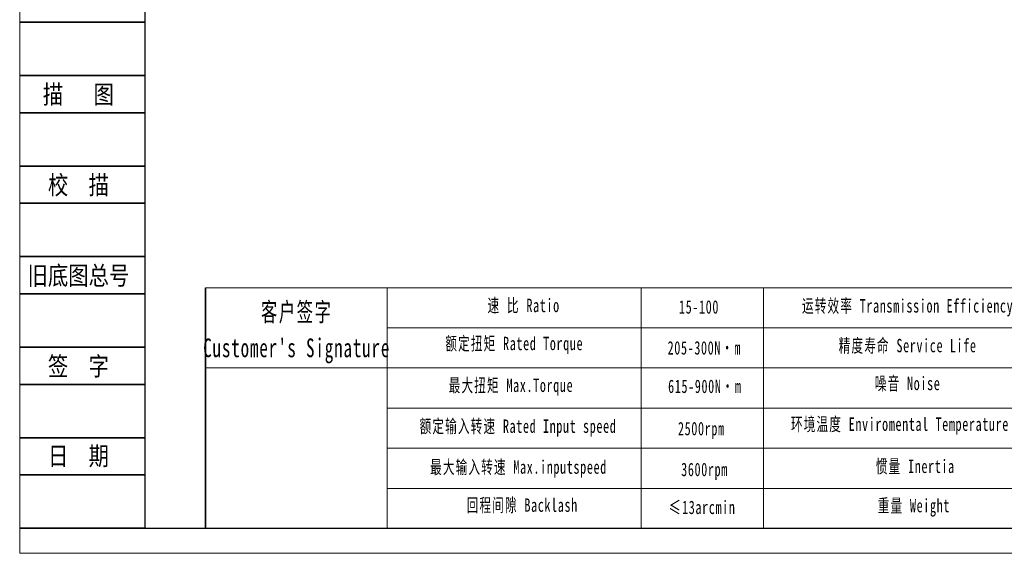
# Model space of a CAD drawing. Header units: millimetres. Extents: x 8091 to 8969, y -614 to 6.
# Tile 1 of 15: x 8091 to 8502, y -614 to -392. Entities that reach past the tile are written whole.
import ezdxf
from ezdxf.enums import TextEntityAlignment as Align

# ---------------------------------------------------------------- set-up
doc = ezdxf.new("R2010")
doc.units = ezdxf.units.MM
doc.layers.get('0').update_dxf_attribs({"lineweight": 18})
for name, color, linetype, lineweight in [('2细线层', 4, 'Continuous', 35), ('6文字层', 3, 'Continuous', 35), ('7标注层', 4, 'Continuous', 35), ('SLD-0', 7, 'Continuous', 18), ('图框_外框线', 7, 'Continuous', 18)]:
    doc.layers.add(name, color=color, linetype=linetype, lineweight=lineweight)
doc.styles.add('宋体', font='txt', dxfattribs={"width": 0.8})
doc.styles.add('标准', font='txt', dxfattribs={"width": 0.667})

msp = doc.modelspace()

# ---------------------------------------------------------------- linework, layer by layer
for p, q in [((8244.5937, -503.7727), (8244.5937, -604.0331)), ((8350.4213, -503.7727), (8350.4213, -604.0331))]:
    msp.add_line(p, q)
at = {"layer": '2细线层'}
for p, q in [((8091.7227, -393.1337), (8143.692, -393.1337)), ((8091.7227, -415.3318), (8143.692, -415.3318)), ((8091.7227, -430.8705), (8143.692, -430.8705)), ((8091.7227, -453.0687), (8143.692, -453.0687)), ((8091.7227, -468.6073), (8143.692, -468.6073)), ((8091.7227, -490.8055), (8143.692, -490.8055)), ((8091.7227, -506.3442), (8143.692, -506.3442)), ((8091.7227, -528.5423), (8143.692, -528.5423)), ((8091.7227, -544.081), (8143.692, -544.081)), ((8091.7227, -566.2791), (8143.692, -566.2791)), ((8091.7227, -581.8178), (8143.692, -581.8178)), ((8091.7227, -604.0159), (8143.692, -604.0159))]:
    msp.add_line(p, q, dxfattribs=at)
at = {"layer": '7标注层', "color": 0}
msp.add_line((8168.9629, -503.7727), (8168.9629, -604.0159), dxfattribs=at)
at = {"layer": 'SLD-0'}
msp.add_line((8401.4109, -503.7727), (8401.4109, -604.0045), dxfattribs=at)
at = {"layer": '图框_外框线'}
for p, q in [((8168.9629, -503.7727), (8958.1657, -503.7727)), ((8244.5937, -520.4983), (8688.1419, -520.4983)), ((8168.9629, -537.2239), (8958.1657, -537.2239)), ((8244.5937, -553.9496), (8958.1657, -553.9496)), ((8244.5937, -570.6752), (8958.1657, -570.6752)), ((8244.5937, -587.4008), (8958.1657, -587.4008))]:
    msp.add_line(p, q, dxfattribs=at)
at = {"layer": '图框_外框线', "color": 3}
msp.add_lwpolyline([(8091.4822, -614.4579), (8968.6077, -614.4579), (8968.6077, 5.7951), (8091.4822, 5.7951)], close=True, dxfattribs=at)
at = {"layer": '图框_外框线', "color": 3, "lineweight": 25}
msp.add_lwpolyline([(8143.692, -604.0159), (8958.1657, -604.0159), (8958.1657, -4.6468), (8143.692, -4.6468)], close=True, dxfattribs=at)

# ---------------------------------------------------------------- texts
at = {"layer": '6文字层', "color": 3, "style": '宋体', "width": 0.8}
for s, p in [('描   图', (8115.9444, -423.1012)), ('校  描', (8115.9444, -460.838)), ('旧底图总号', (8115.9444, -498.5748)), ('签  字', (8115.9444, -536.3116)), ('日  期', (8115.9582, -573.8269))]:
    msp.add_text(s, height=7.76935, dxfattribs=at).set_placement(p, align=Align.MIDDLE)
at = {"layer": 'SLD-0', "color": 1, "attachment_point": 2, "line_spacing_factor": 1.15057, "style": '标准'}
for s, insert, char_height, width in [('\\T1.1;速 比 Ratio', (8301.4729, -508.3717), 5.575211, 45.554548), ('\\T1.1;运转效率 Transmission Efficiency', (8461.4622, -508.5431), 5.575211, 94.742639), ("\\T1.1;客户签字\\PCustomer's Signature", (8206.9087, -509.9613), 7.805295, 97.098673), ('\\T1.1;\\pxqc;15-100', (8374.5388, -509.0148), 5.575211, 23.70463), ('\\T1.1;额定扭矩 Rated Torque', (8297.554, -524.232), 5.575211, 98.986337), ('\\T1.1;精度寿命 Service Life', (8461.4622, -525.1124), 5.575211, 74.366237), ('{\\T1.1;205-300N·m}', (8376.7501, -526.0604), 5.575211, 46.177376), ('\\T1.1;最大扭矩 Max.Torque', (8296.1824, -541.6587), 5.575211, 65.809824), ('\\T1.1;噪音 Noise', (8461.4622, -540.8831), 5.575211, 49.195381), ('{\\T1.1;615-900N·m}', (8376.9479, -542.0748), 5.575211, 55.448008), ('\\T1.1;额定输入转速 Rated Input speed', (8299.1216, -558.6939), 5.575211, 87.493716), ('{\\T1.1;环境温度 Enviromental Temperature}', (8458.266, -557.8517), 5.575211, 160.158413), ('\\T1.1;2500rpm', (8375.5031, -559.708), 5.575211, 38.415462), ('\\T1.1;最大输入转速 Max.inputspeed ', (8299.3175, -575.729), 5.575211, 87.999166), ('\\T1.1;3600rpm', (8376.8337, -576.7315), 5.575211, 121.906491), ('\\T1.1;惯量 Inertia', (8464.6585, -575.4191), 5.575211, 50.367857), ('\\T1.1;回程间隙 Backlash', (8300.885, -591.5892), 5.575211, 71.353479), ('\\T1.1;≤13arcmin ', (8375.8142, -592.5129), 5.575211, 42.887219), ('\\T1.1;重量 Weight', (8464.0592, -591.7888), 5.575211, 43.351751)]:
    msp.add_mtext(s, dxfattribs=dict(at, insert=insert, char_height=char_height, width=width))

# ---------------------------------------------------------------- next in the draw order: texts
at = {"layer": 'SLD-0', "color": 1, "insert": (8583.0454, -592.7014), "char_height": 5.575211, "width": 160.158413, "attachment_point": 2, "style": '标准', "bg_fill": 2}
msp.add_mtext('{\\T1.1;日期 Date：}', dxfattribs=at)

doc.saveas('drawing.dxf')
